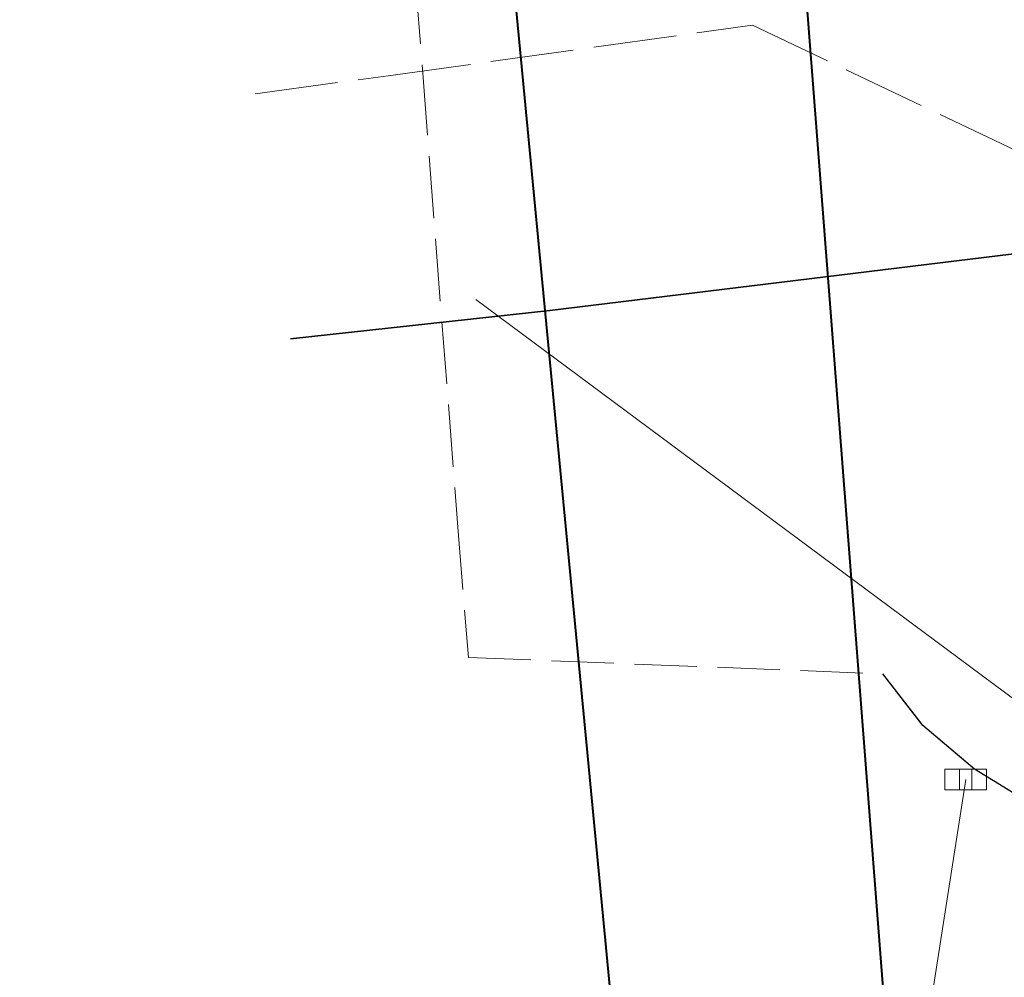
# Model space of a CAD drawing. Header units: metres. Extents: x 6567444 to 13135881, y 5574237 to 11149086.
# Tile 8 of 191: x 6567821 to 6567845, y 5574359 to 5574382. Entities that reach past the tile are written whole.
import ezdxf

# ---------------------------------------------------------------- set-up
doc = ezdxf.new("R2010")
doc.units = ezdxf.units.M
for name, pattern in [('L_0_03', [1, 0.5, -0.5]), ('L_0_06', [2, 1.5, -0.5]), ('L_2_50', [2.5, 2, -0.5])]:
    doc.linetypes.add(name, pattern=pattern)
for name, color, linetype, lineweight in [('EGB_DzialkaEwidencyjna', 7, 'Continuous', 18), ('EGB_Klasouzytek', 92, 'Continuous', 18), ('EGB_KonturUzytkuGruntowego', 92, 'Continuous', 18), ('GES_PrzewodElektroenergetyczny', 1, 'Continuous', 18), ('GES_PrzewodElektroenergetyczny_Projektowany', 7, 'Continuous', 18), ('GES_PrzewodKanalizacyjny', 36, 'Continuous', 18), ('GES_PrzewodWodociagowy', 5, 'Continuous', 18), ('GES_UrzadzeniaSiecKanalizacyjna_P', 7, 'Continuous', 18), ('GES_UrzadzeniaTowarzyszczaceLiniowe', 7, 'Continuous', 18), ('MP_LINIE_REGULAC', 135, 'Continuous', 40), ('OT_Komunikacja', 7, 'Continuous', 18)]:
    doc.layers.add(name, color=color, linetype=linetype, lineweight=lineweight)

# ---------------------------------------------------------------- blocks, each defined once
blk = doc.blocks.new('other_SUKK')
at = {"color": 0, "linetype": 'Continuous', "lineweight": 18, "flags": 128}
blk.add_lwpolyline([(1, 0.5), (1, -0.5), (-1, -0.5), (-1, 0.5), (1, 0.5)], close=True, dxfattribs=at)
for points in [[(-0.3, 0.5), (-0.3, -0.5)], [(0.3, 0.5), (0.3, -0.5)]]:
    blk.add_lwpolyline(points, dxfattribs=at)
blk = doc.blocks.new('_MDCP')
at = {"layer": 'EGB_DzialkaEwidencyjna', "linetype": 'Continuous', "lineweight": 18}
for p, q in [((6567843.288, 5574339.737), (6567837.989, 5574408.141)), ((6567837.989, 5574408.141), (6567843.288, 5574339.737))]:
    blk.add_line(p, q, dxfattribs=at)
at = {"layer": 'EGB_Klasouzytek', "lineweight": 18}
for points in [[(6567799.496, 5574570.502), (6567805.83, 5574540.63), (6567812.91, 5574512.76), (6567813.39, 5574510.85), (6567815.07, 5574503.11), (6567824.54, 5574464.39), (6567837.97, 5574408.39), (6567843.288, 5574339.737)], [(6567843.288, 5574339.738), (6567840.22, 5574379.37), (6567837.97, 5574408.39), (6567824.54, 5574464.39), (6567815.07, 5574503.11), (6567813.39, 5574510.85), (6567812.91, 5574512.76), (6567809.64, 5574533.63), (6567810.66, 5574545.93), (6567811.96, 5574548.85), (6567814.7, 5574549.3), (6567819.81, 5574551.02), (6567841.64, 5574556.2), (6567848.19, 5574557.83), (6567849.51, 5574552.26), (6567830.11, 5574547.72), (6567829, 5574518.49), (6567851.37, 5574441.53), (6567857.95, 5574413.39), (6567862.49, 5574380.1), (6567864.17, 5574367.81), (6567869.98, 5574345.11), (6567862.17, 5574342.99), (6567862.141, 5574342.197)]]:
    blk.add_lwpolyline(points, dxfattribs=at)
at = {"layer": 'EGB_KonturUzytkuGruntowego', "linetype": 'L_0_03', "lineweight": 18}
for points in [[(6567799.496, 5574570.502), (6567805.83, 5574540.63), (6567812.91, 5574512.76), (6567813.39, 5574510.85), (6567815.07, 5574503.11), (6567824.54, 5574464.39), (6567837.97, 5574408.39), (6567840.22, 5574379.37), (6567843.288, 5574339.738)], [(6567843.288, 5574339.738), (6567840.22, 5574379.37), (6567837.97, 5574408.39), (6567824.54, 5574464.39), (6567815.07, 5574503.11), (6567813.39, 5574510.85), (6567812.91, 5574512.76), (6567809.64, 5574533.63), (6567810.66, 5574545.93), (6567811.96, 5574548.85), (6567814.7, 5574549.3), (6567819.81, 5574551.02), (6567841.64, 5574556.2), (6567848.19, 5574557.83), (6567849.51, 5574552.26), (6567830.11, 5574547.72), (6567829, 5574518.49), (6567851.37, 5574441.53), (6567857.95, 5574413.39), (6567862.49, 5574380.1), (6567864.17, 5574367.81), (6567869.98, 5574345.11), (6567862.17, 5574342.99), (6567862.141, 5574342.197)]]:
    blk.add_lwpolyline(points, dxfattribs=at)
at = {"layer": 'GES_PrzewodElektroenergetyczny', "color": 1, "linetype": 'Continuous', "lineweight": 18, "flags": 128}
blk.add_lwpolyline([(6567865.43, 5574365.71), (6567863.36, 5574365.39), (6567848.26, 5574363.33), (6567847.78, 5574363.84), (6567832, 5574375.56)], dxfattribs=at)
at = {"layer": 'GES_PrzewodElektroenergetyczny_Projektowany', "color": 1, "linetype": 'L_2_50', "lineweight": 18}
for points in [[(6567826.691, 5574380.506), (6567829.89, 5574380.94), (6567838.66, 5574382.16)], [(6567838.66, 5574382.16), (6567847.42, 5574377.99), (6567848.22, 5574371.37), (6567858.26, 5574372.47), (6567858.75, 5574367.2), (6567862.48, 5574363.96), (6567865.16, 5574346.93), (6567862.035, 5574342.183)]]:
    blk.add_lwpolyline(points, dxfattribs=at)
at = {"layer": 'GES_PrzewodKanalizacyjny', "color": 36, "linetype": 'Continuous', "lineweight": 18, "flags": 128}
blk.add_lwpolyline([(6567841.9, 5574351.89), (6567843.791, 5574364.01)], dxfattribs=at)
at = {"layer": 'GES_PrzewodWodociagowy', "color": 5, "linetype": 'Continuous', "lineweight": 18}
blk.add_lwpolyline([(6567827.542, 5574374.609), (6567833.78, 5574375.29), (6567857.1, 5574378.14), (6567861.43, 5574378.88), (6567863.07, 5574372.06), (6567864.41, 5574365.71), (6567864.76, 5574364.5), (6567864.96, 5574363.98), (6567869.44, 5574345.36)], dxfattribs=at)
at = {"layer": 'GES_UrzadzeniaTowarzyszczaceLiniowe', "color": 7, "linetype": 'Continuous', "lineweight": 35}
blk.add_lwpolyline([(6567857.1, 5574378.14), (6567833.78, 5574375.29), (6567827.542, 5574374.609)], dxfattribs=at)
at = {"layer": 'MP_LINIE_REGULAC', "linetype": 'Continuous'}
for points in [[(6567837.155, 5574338.938), (6567830.301, 5574410.488), (6567815.244, 5574478.805), (6567809.616, 5574504.76)], [(6567828.37, 5574448.208), (6567837.97, 5574408.39), (6567843.24, 5574340.36), (6567843.288, 5574339.738)]]:
    blk.add_lwpolyline(points, dxfattribs=at)
at = {"layer": 'OT_Komunikacja', "color": 7, "linetype": 'L_0_06', "lineweight": 18}
blk.add_lwpolyline([(6567827.277, 5574410.583), (6567828.114, 5574405.156), (6567829.154, 5574397.295), (6567830.088, 5574389.183), (6567830.723, 5574381.004), (6567831.569, 5574370.079), (6567831.824, 5574366.948), (6567841.8, 5574366.55), (6567842.76, 5574365.31), (6567844, 5574364.26), (6567845.73, 5574363.2), (6567847.691, 5574362.286), (6567848.554, 5574361.921), (6567850.92, 5574360.92), (6567851.08, 5574358.976)], dxfattribs=at)
at = {"layer": 'OT_Komunikacja', "color": 7, "linetype": 'Continuous', "lineweight": 25, "flags": 128}
blk.add_lwpolyline([(6567850.92, 5574360.92), (6567848.54, 5574361.89), (6567845.73, 5574363.2), (6567844, 5574364.26), (6567842.76, 5574365.31), (6567841.8, 5574366.55)], dxfattribs=at)
at = {"layer": 'GES_UrzadzeniaSiecKanalizacyjna_P', "color": 36, "linetype": 'Continuous', "xscale": 0.5, "yscale": 0.5, "zscale": 0.5}
blk.add_blockref('other_SUKK', (6567843.79, 5574364.01), dxfattribs=at)
blk = doc.blocks.new('GE.I.6640.1.468.2024_MDCP_dodatkowe pomiary_12.03.2026')
at = {"layer": 'EGB_DzialkaEwidencyjna', "linetype": 'Continuous', "lineweight": 18}
for p, q in [((6567843.288, 5574339.737), (6567837.989, 5574408.141)), ((6567837.989, 5574408.141), (6567843.288, 5574339.737))]:
    blk.add_line(p, q, dxfattribs=at)
at = {"layer": 'EGB_Klasouzytek', "lineweight": 18}
for points in [[(6567799.496, 5574570.502), (6567805.83, 5574540.63), (6567812.91, 5574512.76), (6567813.39, 5574510.85), (6567815.07, 5574503.11), (6567824.54, 5574464.39), (6567837.97, 5574408.39), (6567843.288, 5574339.737)], [(6567843.288, 5574339.738), (6567840.22, 5574379.37), (6567837.97, 5574408.39), (6567824.54, 5574464.39), (6567815.07, 5574503.11), (6567813.39, 5574510.85), (6567812.91, 5574512.76), (6567809.64, 5574533.63), (6567810.66, 5574545.93), (6567811.96, 5574548.85), (6567814.7, 5574549.3), (6567819.81, 5574551.02), (6567841.64, 5574556.2), (6567848.19, 5574557.83), (6567849.51, 5574552.26), (6567830.11, 5574547.72), (6567829, 5574518.49), (6567851.37, 5574441.53), (6567857.95, 5574413.39), (6567862.49, 5574380.1), (6567864.17, 5574367.81), (6567869.98, 5574345.11), (6567862.17, 5574342.99), (6567862.141, 5574342.197)]]:
    blk.add_lwpolyline(points, dxfattribs=at)
at = {"layer": 'EGB_KonturUzytkuGruntowego', "linetype": 'L_0_03', "lineweight": 18}
for points in [[(6567799.496, 5574570.502), (6567805.83, 5574540.63), (6567812.91, 5574512.76), (6567813.39, 5574510.85), (6567815.07, 5574503.11), (6567824.54, 5574464.39), (6567837.97, 5574408.39), (6567840.22, 5574379.37), (6567843.288, 5574339.738)], [(6567843.288, 5574339.738), (6567840.22, 5574379.37), (6567837.97, 5574408.39), (6567824.54, 5574464.39), (6567815.07, 5574503.11), (6567813.39, 5574510.85), (6567812.91, 5574512.76), (6567809.64, 5574533.63), (6567810.66, 5574545.93), (6567811.96, 5574548.85), (6567814.7, 5574549.3), (6567819.81, 5574551.02), (6567841.64, 5574556.2), (6567848.19, 5574557.83), (6567849.51, 5574552.26), (6567830.11, 5574547.72), (6567829, 5574518.49), (6567851.37, 5574441.53), (6567857.95, 5574413.39), (6567862.49, 5574380.1), (6567864.17, 5574367.81), (6567869.98, 5574345.11), (6567862.17, 5574342.99), (6567862.141, 5574342.197)]]:
    blk.add_lwpolyline(points, dxfattribs=at)
at = {"layer": 'GES_PrzewodElektroenergetyczny', "color": 1, "linetype": 'Continuous', "lineweight": 18, "flags": 128}
blk.add_lwpolyline([(6567865.43, 5574365.71), (6567863.36, 5574365.39), (6567848.26, 5574363.33), (6567847.78, 5574363.84), (6567832, 5574375.56)], dxfattribs=at)
at = {"layer": 'GES_PrzewodElektroenergetyczny_Projektowany', "color": 1, "linetype": 'L_2_50', "lineweight": 18}
for points in [[(6567826.691, 5574380.506), (6567829.89, 5574380.94), (6567838.66, 5574382.16)], [(6567838.66, 5574382.16), (6567847.42, 5574377.99), (6567848.22, 5574371.37), (6567858.26, 5574372.47), (6567858.75, 5574367.2), (6567862.48, 5574363.96), (6567865.16, 5574346.93), (6567862.035, 5574342.183)]]:
    blk.add_lwpolyline(points, dxfattribs=at)
at = {"layer": 'GES_PrzewodKanalizacyjny', "color": 36, "linetype": 'Continuous', "lineweight": 18, "flags": 128}
blk.add_lwpolyline([(6567841.9, 5574351.89), (6567843.791, 5574364.01)], dxfattribs=at)
at = {"layer": 'GES_PrzewodWodociagowy', "color": 5, "linetype": 'Continuous', "lineweight": 18}
blk.add_lwpolyline([(6567827.542, 5574374.609), (6567833.78, 5574375.29), (6567857.1, 5574378.14), (6567861.43, 5574378.88), (6567863.07, 5574372.06), (6567864.41, 5574365.71), (6567864.76, 5574364.5), (6567864.96, 5574363.98), (6567869.44, 5574345.36)], dxfattribs=at)
at = {"layer": 'GES_UrzadzeniaTowarzyszczaceLiniowe', "color": 7, "linetype": 'Continuous', "lineweight": 35}
blk.add_lwpolyline([(6567857.1, 5574378.14), (6567833.78, 5574375.29), (6567827.542, 5574374.609)], dxfattribs=at)
at = {"layer": 'MP_LINIE_REGULAC', "linetype": 'Continuous'}
for points in [[(6567837.155, 5574338.938), (6567830.301, 5574410.488), (6567815.244, 5574478.805), (6567809.616, 5574504.76)], [(6567828.37, 5574448.208), (6567837.97, 5574408.39), (6567843.24, 5574340.36), (6567843.288, 5574339.738)]]:
    blk.add_lwpolyline(points, dxfattribs=at)
at = {"layer": 'OT_Komunikacja', "color": 7, "linetype": 'L_0_06', "lineweight": 18}
blk.add_lwpolyline([(6567827.277, 5574410.583), (6567828.114, 5574405.156), (6567829.154, 5574397.295), (6567830.088, 5574389.183), (6567830.723, 5574381.004), (6567831.569, 5574370.079), (6567831.824, 5574366.948), (6567841.8, 5574366.55), (6567842.76, 5574365.31), (6567844, 5574364.26), (6567845.73, 5574363.2), (6567847.691, 5574362.286), (6567848.554, 5574361.921), (6567850.92, 5574360.92), (6567851.08, 5574358.976)], dxfattribs=at)
at = {"layer": 'OT_Komunikacja', "color": 7, "linetype": 'Continuous', "lineweight": 25, "flags": 128}
blk.add_lwpolyline([(6567850.92, 5574360.92), (6567848.54, 5574361.89), (6567845.73, 5574363.2), (6567844, 5574364.26), (6567842.76, 5574365.31), (6567841.8, 5574366.55)], dxfattribs=at)
at = {"layer": 'GES_UrzadzeniaSiecKanalizacyjna_P', "color": 36, "linetype": 'Continuous', "xscale": 0.5, "yscale": 0.5, "zscale": 0.5}
blk.add_blockref('other_SUKK', (6567843.79, 5574364.01), dxfattribs=at)

msp = doc.modelspace()

# ---------------------------------------------------------------- block references
at = {"layer": 'Defpoints'}
msp.add_blockref('GE.I.6640.1.468.2024_MDCP_dodatkowe pomiary_12.03.2026', (0, 0), dxfattribs=at)

# ---------------------------------------------------------------- next in the draw order: block references
msp.add_blockref('_MDCP', (0, 0))

doc.saveas('drawing.dxf')
